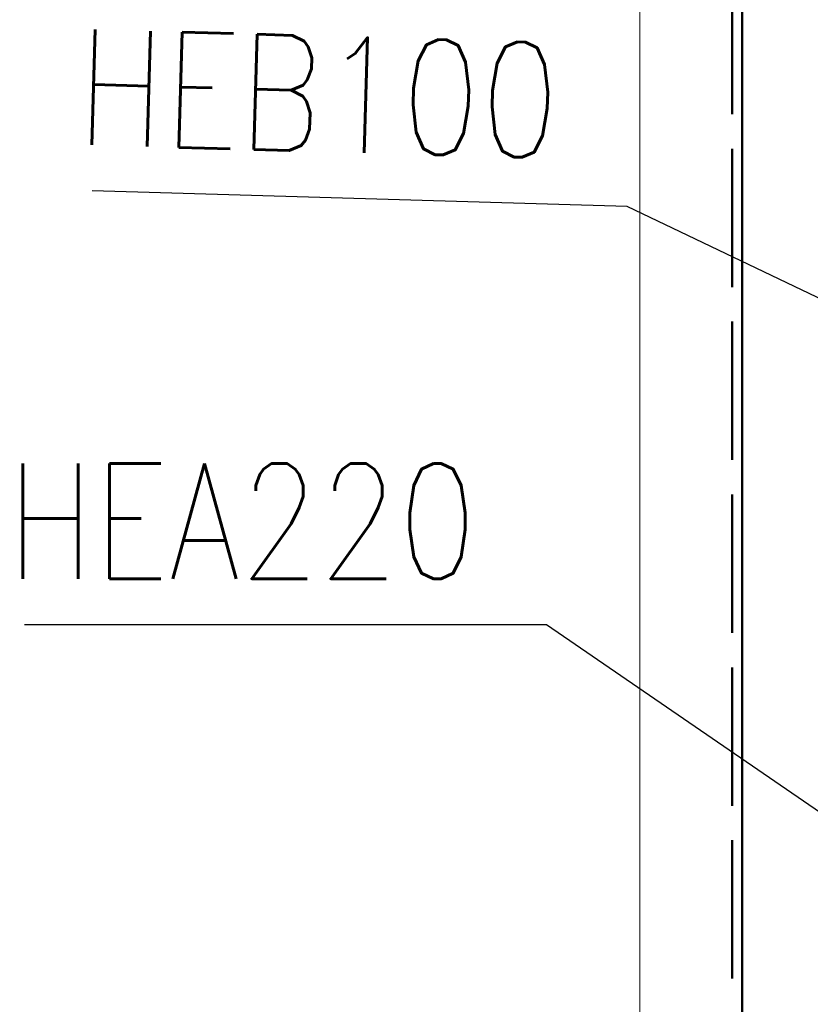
# Paper-space layout 'Layout1' of a CAD drawing. Extents: x -2 to 1033, y -36 to 596.
# Tile 218 of 256: x 340 to 357, y 478 to 499. Entities that reach past the tile are written whole.
import ezdxf

# ---------------------------------------------------------------- set-up
doc = ezdxf.new("R2010")
doc.units = 0
doc.linetypes.add('ACAD_ISO02W100', pattern=[15, 12, -3])
for name, color, linetype, lineweight in [('SS_PODKLADY_PANELY', 9, 'CONTINUOUS', 13), ('SS_POPIS_PROFILU', 13, 'CONTINUOUS', 25), ('SS_SLOUPY KRAJNÍ', 143, 'CONTINUOUS', 50)]:
    doc.layers.add(name, color=color, linetype=linetype, lineweight=lineweight)
doc.styles.add('romans.shx', font='romans.shx', dxfattribs={"height": 5})

psp = doc.layouts.get("Layout1")

# ---------------------------------------------------------------- linework, layer by layer
at = {"layer": 'SS_PODKLADY_PANELY', "color": 9, "linetype": 'Continuous', "ltscale": 0.25}
psp.add_line((353.7063, 503.885), (353.7063, 376.385), dxfattribs=at)
at = {"layer": 'SS_POPIS_PROFILU', "color": 13}
for points in [[(365.4663, 489.385), (353.4317, 495.1348), (341.8175, 495.4698)], [(362.8381, 478.405), (351.6784, 486.0579), (340.3451, 486.0579)]]:
    psp.add_lwpolyline(points, dxfattribs=at)
at = {"layer": 'SS_SLOUPY KRAJNÍ', "color": 1, "linetype": 'Continuous', "ltscale": 0.25}
psp.add_line((355.9263, 377.1851), (355.9263, 504.2081), dxfattribs=at)
at = {"layer": 'SS_SLOUPY KRAJNÍ', "color": 3, "linetype": 'ACAD_ISO02W100', "ltscale": 0.25}
psp.add_line((355.7063, 503.885), (355.7063, 377.1851), dxfattribs=at)

# ---------------------------------------------------------------- texts
at = {"layer": 'SS_POPIS_PROFILU', "color": 13, "style": 'romans.shx', "width": 0.8}
psp.add_text('HEB100', height=2.5, rotation=358.34766, dxfattribs=at).set_placement((341.4694, 496.4803))
psp.add_text('HEA220', height=2.5, dxfattribs=at).set_placement((339.9679, 487.0579))

doc.saveas('drawing.dxf')
